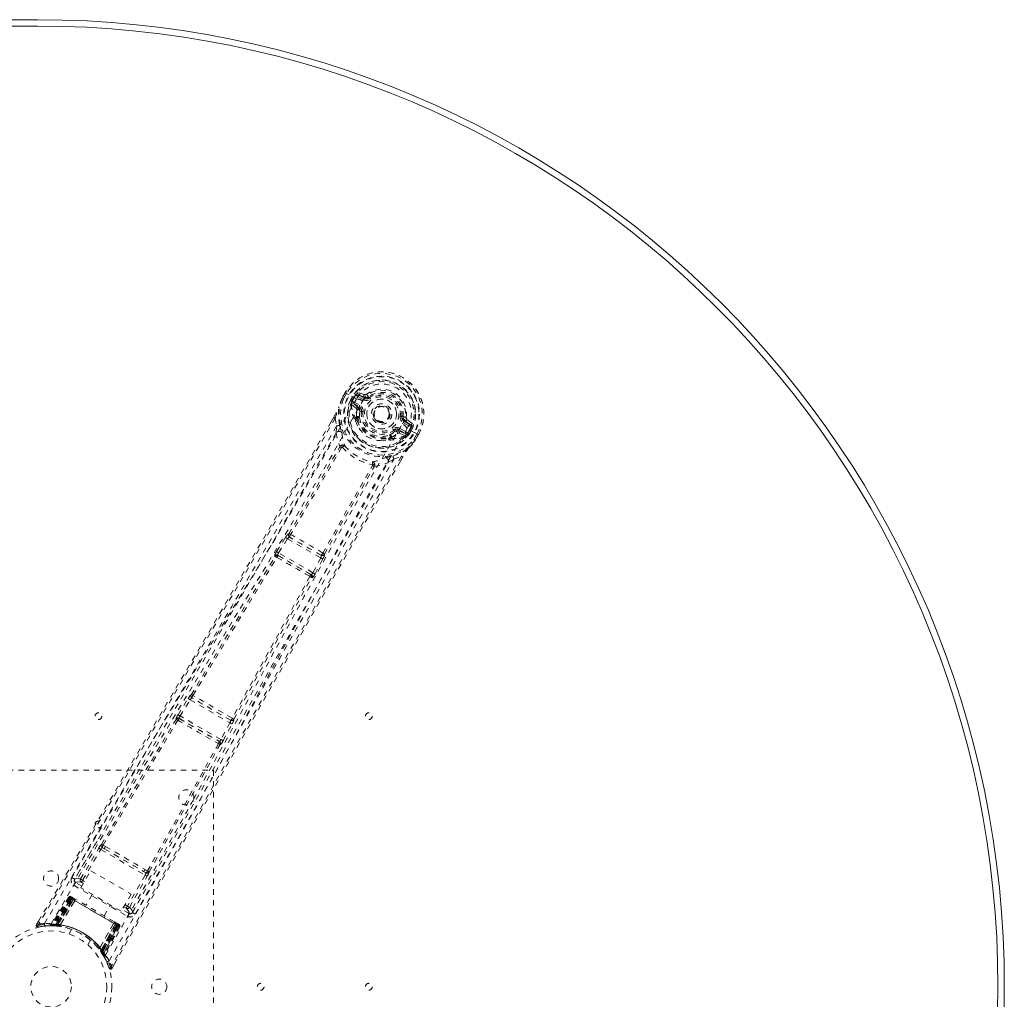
# Model space of a CAD drawing. Header units: inches. Extents: x 25.5 to 109, y 42.4 to 78.2.
# Tile 6 of 6: x 90.8 to 109, y 60.1 to 78.2. Entities that reach past the tile are written whole.
import ezdxf

# ---------------------------------------------------------------- set-up
doc = ezdxf.new("R2010")
doc.units = ezdxf.units.IN
doc.header["$MEASUREMENT"] = 0
doc.linetypes.add('SLD-Dashed', pattern=[0.075, 0.05, -0.025])
doc.linetypes.add('SLD-Solid', pattern=[0])

msp = doc.modelspace()

# ---------------------------------------------------------------- linework, layer by layer
at = {"color": 7, "linetype": 'SLD-Solid', "lineweight": 15}
for p, q in [((43.379, 78.166), (91.129, 78.166)), ((43.379, 78.048), (91.129, 78.048)), ((91.129, 78.048), (43.379, 78.048))]:
    msp.add_line(p, q, dxfattribs=at)
at = {"color": 7, "linetype": 'SLD-Dashed', "lineweight": 0}
for p, q in [((96.819, 71.273), (96.761, 71.172)), ((96.82, 71.273), (96.762, 71.171)), ((96.844, 71.257), (96.787, 71.157)), ((96.823, 71.271), (96.819, 71.273)), ((96.868, 71.244), (96.823, 71.271)), ((96.888, 71.233), (96.868, 71.244)), ((96.893, 71.23), (96.888, 71.233)), ((97.023, 71.155), (96.893, 71.23)), ((96.913, 71.134), (96.949, 71.196)), ((97.049, 71.203), (97.064, 71.229)), ((97.15, 71.144), (97.049, 71.203)), ((97.17, 71.236), (97.056, 71.275)), ((97.064, 71.229), (97.175, 71.188)), ((97.165, 71.17), (97.064, 71.229)), ((97.175, 71.188), (97.165, 71.17)), ((97.213, 71.243), (97.249, 71.196)), ((97.241, 71.191), (97.249, 71.196)), ((97.249, 71.196), (97.263, 71.177)), ((96.761, 71.172), (96.759, 71.168)), ((96.913, 71.133), (96.913, 71.134)), ((96.913, 71.133), (96.94, 71.12)), ((96.928, 71.076), (96.929, 71.071)), ((96.932, 71.056), (96.929, 71.071)), ((96.932, 71.056), (97.021, 70.98)), ((96.94, 71.119), (96.935, 71.1)), ((96.935, 71.1), (96.941, 71.111)), ((96.975, 71.182), (96.94, 71.12)), ((96.941, 71.111), (96.98, 71.179)), ((97.061, 70.991), (96.962, 71.077)), ((96.962, 71.077), (97.074, 71.013)), ((96.98, 71.179), (96.975, 71.182)), ((96.977, 71.103), (97.089, 71.039)), ((97.061, 70.991), (97.074, 71.013)), ((96.607, 70.819), (96.556, 70.731)), ((96.607, 70.818), (96.557, 70.73)), ((97.088, 70.928), (97.088, 70.941)), ((97.118, 70.924), (97.088, 70.928)), ((97.864, 70.83), (97.888, 70.827)), ((97.888, 70.827), (97.887, 70.818)), ((96.632, 70.803), (96.657, 70.655)), ((96.652, 70.528), (96.657, 70.655)), ((97.01, 70.75), (97.008, 70.771)), ((97.016, 70.798), (97.027, 70.818)), ((97.05, 70.81), (97.039, 70.791)), ((97.626, 70.799), (97.618, 70.786)), ((97.63, 70.806), (97.626, 70.799)), ((97.993, 70.657), (97.892, 70.716)), ((97.918, 70.759), (97.907, 70.742)), ((98.008, 70.683), (97.907, 70.742)), ((97.918, 70.759), (98.008, 70.683)), ((98.053, 70.699), (97.961, 70.779)), ((97.642, 70.443), (97.653, 70.462)), ((97.736, 70.554), (97.718, 70.578)), ((97.748, 70.561), (97.736, 70.554)), ((97.804, 70.563), (97.816, 70.584)), ((97.929, 70.519), (97.804, 70.563)), ((97.815, 70.522), (97.925, 70.483)), ((97.816, 70.584), (97.929, 70.519)), ((97.831, 70.61), (97.944, 70.545)), ((97.939, 70.487), (97.925, 70.483)), ((97.925, 70.483), (97.925, 70.483)), ((97.925, 70.483), (97.925, 70.483)), ((97.94, 70.487), (97.944, 70.489)), ((97.976, 70.521), (97.962, 70.507)), ((97.962, 70.507), (97.968, 70.518)), ((97.964, 70.611), (97.964, 70.611)), ((98.095, 70.536), (97.964, 70.611)), ((97.968, 70.518), (98.007, 70.585)), ((97.976, 70.521), (98.012, 70.583)), ((97.976, 70.521), (98.001, 70.505)), ((98.038, 70.568), (98.001, 70.505)), ((98.001, 70.505), (98.001, 70.505)), ((98.007, 70.585), (98.012, 70.583)), ((98.038, 70.568), (98.038, 70.568)), ((98.085, 70.407), (98.143, 70.507)), ((98.1, 70.533), (98.095, 70.536)), ((98.12, 70.522), (98.1, 70.533)), ((98.109, 70.393), (98.169, 70.495)), ((98.169, 70.494), (98.111, 70.392)), ((98.166, 70.496), (98.12, 70.522)), ((98.169, 70.494), (98.166, 70.496)), ((97.64, 70.406), (97.621, 70.397)), ((97.659, 70.427), (97.671, 70.446)), ((98.108, 70.389), (98.111, 70.392)), ((97.715, 70.045), (97.856, 70.096)), ((97.715, 70.045), (97.608, 69.977)), ((97.837, 70.006), (97.881, 70.083)), ((97.882, 70.083), (97.838, 70.005)), ((95.775, 68.664), (95.774, 68.664)), ((95.548, 68.334), (95.713, 68.595)), ((95.586, 68.31), (95.751, 68.572)), ((95.713, 68.595), (95.732, 68.623)), ((95.751, 68.572), (96.364, 68.218)), ((95.789, 68.601), (95.79, 68.601)), ((96.371, 68.266), (95.789, 68.601)), ((96.22, 67.944), (95.586, 68.31)), ((96.432, 68.284), (96.432, 68.285)), ((95.521, 68.241), (95.512, 68.251)), ((95.581, 68.256), (95.572, 68.266)), ((95.572, 68.266), (96.189, 67.91)), ((96.364, 68.218), (96.22, 67.944)), ((96.259, 67.923), (96.403, 68.197)), ((96.37, 68.266), (96.371, 68.266)), ((96.403, 68.197), (96.418, 68.227)), ((96.189, 67.91), (96.176, 67.913)), ((96.193, 67.854), (96.206, 67.851)), ((93.727, 65.318), (93.913, 65.618)), ((93.765, 65.295), (93.951, 65.595)), ((93.951, 65.595), (94.686, 65.17)), ((93.97, 65.689), (93.969, 65.69)), ((93.985, 65.627), (93.985, 65.627)), ((94.697, 65.216), (93.985, 65.627)), ((93.688, 65.237), (93.692, 65.232)), ((93.753, 65.247), (93.749, 65.252)), ((93.749, 65.252), (94.49, 64.824)), ((94.519, 64.859), (93.765, 65.295)), ((94.697, 65.216), (94.697, 65.216)), ((94.759, 65.234), (94.758, 65.234)), ((94.686, 65.17), (94.519, 64.859)), ((94.558, 64.838), (94.725, 65.149)), ((94.49, 64.824), (94.484, 64.825)), ((94.501, 64.765), (94.507, 64.764)), ((88.379, 64.291), (94.379, 64.291)), ((94.379, 64.291), (94.379, 56.291)), ((92.23, 62.983), (91.817, 62.282)), ((91.923, 62.282), (92.259, 62.85)), ((91.962, 62.26), (92.298, 62.828)), ((92.298, 62.828), (93.116, 62.355)), ((92.327, 62.861), (92.369, 62.838)), ((92.383, 62.883), (92.341, 62.907)), ((92.369, 62.838), (93.089, 62.422)), ((93.163, 62.432), (93.121, 62.457)), ((91.814, 62.279), (91.809, 62.262)), ((91.816, 62.281), (91.811, 62.272)), ((91.817, 62.282), (91.816, 62.281)), ((91.929, 62.118), (92.112, 62.435)), ((92.112, 62.435), (92.858, 62.004)), ((93.116, 62.355), (92.792, 61.78)), ((92.831, 61.758), (93.155, 62.333)), ((92.884, 61.666), (93.285, 62.374)), ((93.089, 62.422), (93.13, 62.398)), ((91.8, 62.165), (92.791, 61.593)), ((91.947, 62.15), (91.831, 62.217)), ((92.675, 61.687), (91.929, 62.118)), ((91.976, 62.199), (91.939, 62.221)), ((91.998, 62.238), (91.962, 62.26)), ((91.703, 61.946), (91.382, 61.432)), ((91.715, 61.94), (91.398, 61.432)), ((91.735, 61.932), (91.418, 61.429)), ((91.731, 61.93), (91.42, 61.432)), ((91.737, 61.927), (91.458, 61.444)), ((91.464, 61.444), (91.741, 61.924)), ((91.473, 61.443), (91.749, 61.92)), ((91.752, 61.918), (91.478, 61.443)), ((91.765, 61.911), (91.494, 61.441)), ((91.498, 61.441), (91.768, 61.909)), ((91.715, 61.94), (91.703, 61.946)), ((91.789, 61.897), (91.731, 61.93)), ((91.745, 61.956), (91.741, 61.957)), ((91.741, 61.924), (92.612, 61.422)), ((91.746, 61.955), (91.746, 61.955)), ((91.752, 61.952), (91.751, 61.95)), ((91.756, 61.949), (91.752, 61.952)), ((92.601, 61.428), (91.752, 61.918)), ((91.767, 61.943), (91.764, 61.945)), ((91.768, 61.909), (91.765, 61.911)), ((91.768, 61.909), (92.585, 61.437)), ((91.829, 61.907), (91.771, 61.941)), ((92.138, 61.997), (92.022, 61.796)), ((92.858, 62.004), (92.675, 61.687)), ((91.496, 61.429), (91.789, 61.897)), ((91.79, 61.896), (91.498, 61.429)), ((91.549, 61.432), (91.815, 61.883)), ((91.816, 61.881), (91.551, 61.432)), ((91.789, 61.897), (91.79, 61.896)), ((91.816, 61.881), (91.815, 61.883)), ((92.36, 61.601), (92.476, 61.802)), ((92.821, 61.645), (92.693, 61.719)), ((92.722, 61.769), (92.77, 61.741)), ((92.744, 61.808), (92.792, 61.78)), ((92.831, 61.758), (92.792, 61.78)), ((92.871, 61.649), (92.883, 61.662)), ((92.878, 61.656), (92.883, 61.664)), ((92.883, 61.664), (92.884, 61.666)), ((91.152, 61.511), (91.109, 61.438)), ((91.109, 61.438), (91.135, 61.422)), ((91.141, 61.393), (91.269, 61.413)), ((91.281, 61.414), (91.352, 61.416)), ((91.357, 61.418), (91.373, 61.418)), ((91.382, 61.432), (91.398, 61.432)), ((91.394, 61.418), (91.469, 61.415)), ((91.42, 61.432), (91.496, 61.429)), ((91.429, 61.434), (91.433, 61.43)), ((91.456, 61.416), (91.447, 61.416)), ((91.456, 61.416), (91.458, 61.444)), ((91.462, 61.415), (91.456, 61.416)), ((91.458, 61.444), (91.464, 61.444)), ((91.462, 61.415), (91.464, 61.444)), ((91.491, 61.413), (91.462, 61.415)), ((91.469, 61.415), (91.47, 61.415)), ((91.471, 61.415), (91.473, 61.443)), ((91.471, 61.415), (91.476, 61.414)), ((91.476, 61.414), (91.478, 61.443)), ((91.491, 61.413), (91.494, 61.441)), ((91.495, 61.412), (91.498, 61.441)), ((91.498, 61.429), (91.496, 61.429)), ((91.538, 61.407), (91.541, 61.407)), ((91.549, 61.432), (91.551, 61.432)), ((92.28, 61.011), (92.537, 61.465)), ((92.539, 61.465), (92.281, 61.009)), ((92.304, 60.963), (92.563, 61.45)), ((92.565, 61.449), (92.305, 60.962)), ((92.585, 61.437), (92.315, 60.969)), ((92.318, 60.966), (92.588, 61.435)), ((92.327, 60.953), (92.601, 61.428)), ((92.604, 61.426), (92.329, 60.949)), ((92.612, 61.422), (92.335, 60.941)), ((92.338, 60.937), (92.616, 61.419)), ((92.345, 60.895), (92.622, 61.42)), ((92.622, 61.416), (92.347, 60.897)), ((92.638, 61.407), (92.357, 60.879)), ((92.65, 61.4), (92.365, 60.865)), ((92.539, 61.465), (92.537, 61.465)), ((92.611, 61.456), (92.553, 61.489)), ((92.563, 61.45), (92.565, 61.449)), ((92.622, 61.416), (92.565, 61.449)), ((92.588, 61.435), (92.585, 61.437)), ((92.618, 61.451), (92.615, 61.453)), ((92.63, 61.445), (92.626, 61.447)), ((92.637, 61.441), (92.637, 61.441)), ((92.641, 61.438), (92.638, 61.44)), ((92.65, 61.4), (92.638, 61.407)), ((91.759, 61.35), (91.711, 61.266)), ((92.057, 61.066), (92.105, 61.15)), ((92.264, 60.99), (92.265, 60.987)), ((92.28, 61.011), (92.281, 61.009)), ((92.315, 60.969), (92.292, 60.952)), ((92.294, 60.949), (92.292, 60.952)), ((92.318, 60.966), (92.294, 60.949)), ((92.327, 60.953), (92.303, 60.936)), ((92.303, 60.936), (92.306, 60.933)), ((92.305, 60.962), (92.304, 60.963)), ((92.305, 60.962), (92.347, 60.897)), ((92.329, 60.949), (92.306, 60.933)), ((92.306, 60.932), (92.307, 60.931)), ((92.307, 60.931), (92.347, 60.868)), ((92.335, 60.941), (92.311, 60.925)), ((92.314, 60.921), (92.311, 60.925)), ((92.338, 60.937), (92.314, 60.921)), ((92.335, 60.941), (92.338, 60.937)), ((92.357, 60.879), (92.365, 60.865)), ((92.358, 60.85), (92.365, 60.836)), ((92.48, 60.646), (92.452, 60.636)), ((92.507, 60.631), (92.548, 60.704))]:
    msp.add_line(p, q, dxfattribs=at)
at = {"color": 7, "linetype": 'SLD-Dashed', "lineweight": 0, "flags": 128}
for points in [[(96.819, 71.273), (96.819, 71.273), (96.82, 71.273), (96.822, 71.271), (96.825, 71.269), (96.829, 71.267), (96.833, 71.264), (96.839, 71.261), (96.844, 71.257)], [(97.049, 71.203), (97.031, 71.218), (97.021, 71.239)], [(97.14, 71.122), (97.184, 71.186), (97.241, 71.24), (97.31, 71.281), (97.387, 71.307), (97.469, 71.317), (97.552, 71.312), (97.633, 71.291), (97.709, 71.255), (97.778, 71.207), (97.836, 71.147), (97.883, 71.078), (97.915, 71.003), (97.931, 70.923), (97.93, 70.843), (97.912, 70.766), (97.877, 70.696)], [(91.259, 61.459), (92.059, 62.834), (92.87, 64.201), (93.689, 65.56), (94.513, 66.912), (95.159, 67.971), (95.797, 69.029), (96.421, 70.09), (97.024, 71.154)], [(91.381, 61.453), (92.18, 62.824), (92.99, 64.186), (93.809, 65.54), (94.634, 66.887), (95.28, 67.943), (95.917, 68.998), (96.54, 70.057), (97.14, 71.122)], [(96.759, 71.168), (96.725, 71.086), (96.697, 71)], [(96.701, 71.01), (96.698, 71.005), (96.697, 71)], [(96.761, 71.172), (96.725, 71.083), (96.701, 71.01)], [(96.759, 71.168), (96.76, 71.168), (96.762, 71.167), (96.764, 71.166), (96.768, 71.164), (96.772, 71.163), (96.777, 71.161), (96.782, 71.159), (96.787, 71.157)], [(96.787, 71.157), (96.781, 71.16), (96.776, 71.163), (96.771, 71.166), (96.767, 71.168), (96.764, 71.17), (96.762, 71.171), (96.761, 71.172), (96.761, 71.172)], [(96.94, 71.119), (96.94, 71.12), (96.94, 71.12)], [(96.941, 71.111), (96.959, 71.11), (96.977, 71.103)], [(96.977, 71.103), (96.974, 71.098), (96.971, 71.094), (96.968, 71.089), (96.966, 71.085), (96.964, 71.082), (96.963, 71.08), (96.962, 71.078), (96.962, 71.077)], [(97.089, 71.039), (97.086, 71.034), (97.083, 71.029), (97.081, 71.025), (97.078, 71.021), (97.077, 71.017), (97.075, 71.015), (97.074, 71.013), (97.074, 71.013)], [(97.15, 71.144), (97.153, 71.149), (97.155, 71.154), (97.158, 71.159), (97.16, 71.162), (97.162, 71.166), (97.164, 71.168), (97.164, 71.17), (97.165, 71.17)], [(97.281, 71.153), (97.278, 71.157), (97.274, 71.162), (97.271, 71.166), (97.269, 71.169), (97.266, 71.172), (97.265, 71.174), (97.264, 71.176), (97.263, 71.177)], [(96.607, 70.819), (96.606, 70.819), (96.607, 70.818), (96.609, 70.817), (96.612, 70.815), (96.616, 70.812), (96.621, 70.809), (96.626, 70.806), (96.632, 70.803)], [(96.714, 70.669), (96.688, 70.826), (96.697, 71)], [(97.034, 70.947), (97.031, 70.969), (97.021, 70.98)], [(97.027, 70.818), (97.026, 70.877), (97.034, 70.947)], [(97.088, 70.928), (97.081, 70.863), (97.081, 70.807)], [(97.147, 70.921), (97.142, 70.921), (97.136, 70.922), (97.131, 70.923), (97.127, 70.923), (97.123, 70.924), (97.12, 70.924), (97.118, 70.924), (97.118, 70.924)], [(97.834, 70.834), (97.84, 70.833), (97.845, 70.832), (97.85, 70.832), (97.855, 70.831), (97.858, 70.831), (97.861, 70.83), (97.863, 70.83), (97.864, 70.83)], [(96.556, 70.731), (95.245, 68.466), (93.872, 66.123), (92.49, 63.778), (91.109, 61.438)], [(96.632, 70.803), (96.226, 70.098), (95.801, 69.363), (95.357, 68.599), (94.953, 67.906), (94.691, 67.459), (94.417, 66.992), (94.13, 66.503), (93.845, 66.018), (93.597, 65.597), (93.269, 65.039), (92.919, 64.447), (92.549, 63.819), (92.205, 63.236), (91.135, 61.422)], [(96.657, 70.655), (96.287, 70.014), (95.9, 69.346), (95.496, 68.652), (95.11, 67.991), (94.718, 67.322), (94.325, 66.653), (93.941, 66.001), (93.573, 65.376), (93.229, 64.794), (92.845, 64.143), (92.484, 63.532), (92.13, 62.931), (91.763, 62.309)], [(94.013, 63.754), (94.709, 65.02), (95.463, 66.408), (96.055, 67.495), (96.65, 68.575), (97.256, 69.644), (97.877, 70.696)], [(97.01, 70.75), (97.045, 70.661), (97.075, 70.613)], [(97.892, 70.716), (97.895, 70.721), (97.898, 70.725), (97.901, 70.73), (97.903, 70.734), (97.905, 70.737), (97.906, 70.739), (97.907, 70.741), (97.907, 70.742)], [(97.993, 70.657), (97.996, 70.662), (97.999, 70.667), (98.002, 70.672), (98.004, 70.675), (98.006, 70.679), (98.007, 70.681), (98.008, 70.683), (98.008, 70.683)], [(98.039, 70.651), (98.016, 70.65), (97.993, 70.657)], [(96.652, 70.528), (95.051, 67.773), (93.435, 65.025), (91.814, 62.279)], [(92.451, 60.771), (93.241, 62.152), (94.02, 63.537), (94.787, 64.926), (95.545, 66.316), (96.139, 67.405), (96.737, 68.486), (97.344, 69.557), (97.964, 70.611)], [(96.652, 70.528), (96.676, 70.401), (96.718, 70.278)], [(96.752, 70.545), (96.756, 70.533), (96.758, 70.524)], [(97.671, 70.446), (97.723, 70.475), (97.78, 70.516)], [(97.7, 70.602), (97.703, 70.597), (97.707, 70.593), (97.71, 70.589), (97.713, 70.585), (97.715, 70.582), (97.717, 70.58), (97.718, 70.578), (97.718, 70.578)], [(97.78, 70.516), (97.8, 70.525), (97.815, 70.522)], [(97.831, 70.61), (97.829, 70.605), (97.826, 70.6), (97.823, 70.596), (97.821, 70.592), (97.819, 70.589), (97.818, 70.586), (97.817, 70.585), (97.816, 70.584)], [(97.929, 70.519), (97.929, 70.52), (97.93, 70.521), (97.931, 70.524), (97.933, 70.527), (97.935, 70.531), (97.938, 70.535), (97.941, 70.54), (97.944, 70.545)], [(97.944, 70.545), (97.958, 70.534), (97.968, 70.518)], [(97.976, 70.521), (97.976, 70.521), (97.976, 70.521)], [(98.012, 70.583), (98.015, 70.581), (98.021, 70.578), (98.029, 70.573), (98.038, 70.568)], [(98.143, 70.507), (98.149, 70.504), (98.154, 70.501), (98.159, 70.499), (98.163, 70.496), (98.166, 70.495), (98.169, 70.494), (98.17, 70.493), (98.169, 70.494)], [(96.764, 70.262), (96.764, 70.272), (96.761, 70.281), (96.756, 70.288), (96.749, 70.293), (96.741, 70.294), (96.733, 70.291), (96.725, 70.286), (96.718, 70.278)], [(97.469, 70.385), (97.526, 70.383), (97.621, 70.397)], [(97.994, 70.251), (98.047, 70.31), (98.108, 70.389)], [(98.111, 70.392), (98.052, 70.317), (98.001, 70.259)], [(98.111, 70.392), (98.111, 70.392), (98.11, 70.393), (98.108, 70.394), (98.105, 70.396), (98.1, 70.398), (98.096, 70.401), (98.09, 70.404), (98.085, 70.407)], [(98.108, 70.389), (98.108, 70.389), (98.106, 70.391), (98.104, 70.393), (98.101, 70.395), (98.097, 70.398), (98.093, 70.401), (98.089, 70.404), (98.085, 70.407)], [(97.856, 70.096), (97.486, 69.458), (97.096, 68.781), (96.686, 68.068), (96.257, 67.316), (95.862, 66.624), (95.452, 65.903), (95.358, 65.737), (95.263, 65.57), (95.168, 65.401), (95.102, 65.285), (95.038, 65.172), (94.971, 65.054), (94.902, 64.931), (94.678, 64.536), (94.43, 64.097), (94.157, 63.614), (93.984, 63.308), (93.801, 62.984), (93.603, 62.633), (93.418, 62.306), (93.177, 61.878), (92.963, 61.499), (92.775, 61.167), (92.614, 60.883), (92.48, 60.646)], [(95.775, 68.664), (96.25, 69.466), (96.715, 70.269)], [(96.75, 70.257), (96.284, 69.453), (95.808, 68.65)], [(96.764, 70.262), (96.756, 70.262), (96.752, 70.26), (96.751, 70.259), (96.75, 70.257)], [(97.699, 70.1), (97.848, 70.157), (97.994, 70.251)], [(97.856, 70.096), (97.861, 70.093), (97.867, 70.09), (97.872, 70.087), (97.876, 70.085), (97.88, 70.083), (97.882, 70.082), (97.883, 70.082), (97.882, 70.083)], [(97.994, 70.251), (97.998, 70.255), (98.001, 70.259)], [(97.838, 70.005), (96.526, 67.728), (95.182, 65.365), (93.844, 62.998), (92.507, 60.631)], [(92.883, 61.662), (94.45, 64.439), (96.022, 67.213), (97.608, 69.977)], [(92.935, 61.633), (93.12, 61.96), (93.331, 62.334), (93.561, 62.743), (93.77, 63.113), (93.88, 63.306), (93.989, 63.5), (94.099, 63.694), (94.223, 63.914), (94.348, 64.136), (94.47, 64.351), (94.717, 64.79), (94.948, 65.197), (95.16, 65.573), (95.369, 65.941), (95.61, 66.367), (96.026, 67.098), (96.446, 67.835), (96.881, 68.597), (97.307, 69.337), (97.715, 70.045)], [(96.403, 68.307), (96.86, 69.12), (97.324, 69.926)], [(97.358, 69.908), (97.362, 69.918), (97.362, 69.928), (97.36, 69.936), (97.355, 69.943), (97.348, 69.947), (97.339, 69.948), (97.33, 69.945), (97.321, 69.94)], [(97.324, 69.926), (97.325, 69.927), (97.325, 69.929), (97.325, 69.933), (97.321, 69.94)], [(97.358, 69.908), (97.486, 69.934), (97.608, 69.977)], [(97.552, 70.066), (97.559, 70.068), (97.572, 70.072)], [(96.432, 68.285), (96.888, 69.097), (97.352, 69.902)], [(95.713, 68.595), (95.717, 68.593), (95.726, 68.587), (95.738, 68.58), (95.751, 68.572)], [(95.751, 68.572), (95.756, 68.579), (95.761, 68.585), (95.772, 68.595), (95.782, 68.601), (95.786, 68.602), (95.788, 68.602), (95.789, 68.601)], [(95.548, 68.334), (95.55, 68.333), (95.553, 68.331), (95.556, 68.329), (95.561, 68.326), (95.567, 68.322), (95.573, 68.319), (95.579, 68.314), (95.586, 68.31)], [(95.572, 68.266), (95.57, 68.272), (95.572, 68.283), (95.577, 68.296), (95.581, 68.303), (95.586, 68.31)], [(93.97, 65.689), (94.748, 66.967), (95.521, 68.241)], [(94.001, 65.675), (94.78, 66.952), (95.554, 68.227)], [(96.364, 68.218), (96.371, 68.214), (96.378, 68.21), (96.384, 68.207), (96.39, 68.204), (96.395, 68.201), (96.399, 68.199), (96.402, 68.198), (96.403, 68.197)], [(96.22, 67.944), (96.216, 67.937), (96.212, 67.929), (96.203, 67.918), (96.195, 67.911), (96.189, 67.91)], [(96.22, 67.944), (96.227, 67.94), (96.234, 67.937), (96.24, 67.933), (96.246, 67.93), (96.251, 67.928), (96.255, 67.926), (96.258, 67.924), (96.259, 67.923)], [(96.164, 67.875), (95.447, 66.567), (94.73, 65.253)], [(94.758, 65.234), (95.476, 66.547), (96.193, 67.854)], [(93.913, 65.618), (93.931, 65.646), (93.932, 65.648)], [(93.913, 65.618), (93.914, 65.617), (93.917, 65.616), (93.92, 65.613), (93.925, 65.61), (93.931, 65.607), (93.937, 65.603), (93.944, 65.599), (93.951, 65.595)], [(93.964, 65.67), (93.964, 65.673), (93.97, 65.689)], [(92.312, 62.922), (92.999, 64.08), (93.692, 65.232)], [(92.341, 62.907), (93.029, 64.065), (93.723, 65.217)], [(93.727, 65.318), (93.728, 65.317), (93.731, 65.316), (93.735, 65.313), (93.74, 65.31), (93.745, 65.307), (93.751, 65.303), (93.758, 65.299), (93.765, 65.295)], [(94.725, 65.149), (94.74, 65.179), (94.741, 65.181)], [(94.686, 65.17), (94.693, 65.166), (94.7, 65.163), (94.706, 65.159), (94.712, 65.156), (94.717, 65.153), (94.721, 65.151), (94.724, 65.15), (94.725, 65.149)], [(94.519, 64.859), (94.526, 64.856), (94.533, 64.852), (94.54, 64.848), (94.545, 64.845), (94.55, 64.843), (94.554, 64.841), (94.557, 64.839), (94.558, 64.838)], [(94.473, 64.784), (93.822, 63.607), (93.163, 62.432)], [(93.191, 62.415), (93.85, 63.588), (94.501, 64.765)], [(92.259, 62.85), (92.263, 62.848), (92.272, 62.843), (92.284, 62.836), (92.298, 62.828)], [(92.327, 62.861), (92.315, 62.873), (92.309, 62.885)], [(92.369, 62.838), (92.546, 62.736), (92.724, 62.633), (92.907, 62.527), (93.089, 62.422)], [(92.383, 62.883), (92.567, 62.777), (92.752, 62.67), (92.938, 62.563), (93.121, 62.457)], [(91.923, 62.282), (91.849, 62.292), (91.818, 62.28)], [(91.923, 62.282), (91.927, 62.28), (91.936, 62.275), (91.948, 62.268), (91.962, 62.26)], [(93.116, 62.355), (93.13, 62.348), (93.142, 62.34), (93.151, 62.335), (93.155, 62.333)], [(91.831, 62.217), (91.828, 62.213), (91.821, 62.201), (91.812, 62.185), (91.8, 62.165)], [(91.831, 62.217), (91.865, 62.23), (91.939, 62.221)], [(91.939, 62.221), (91.94, 62.222), (91.941, 62.224), (91.943, 62.228), (91.946, 62.233), (91.949, 62.238), (91.953, 62.245), (91.957, 62.252), (91.962, 62.26)], [(91.703, 61.946), (91.706, 61.945), (91.713, 61.941), (91.724, 61.934), (91.737, 61.927)], [(91.749, 61.92), (91.736, 61.927), (91.725, 61.934), (91.718, 61.938), (91.715, 61.94)], [(91.731, 61.93), (91.731, 61.93), (91.733, 61.929), (91.736, 61.928), (91.74, 61.925), (91.745, 61.922), (91.751, 61.919), (91.758, 61.915), (91.765, 61.911)], [(91.764, 61.945), (91.761, 61.947), (91.758, 61.948), (91.756, 61.949), (91.755, 61.95)], [(91.763, 61.943), (91.76, 61.946), (91.758, 61.948), (91.757, 61.949), (91.757, 61.949)], [(91.808, 61.908), (91.798, 61.903), (91.79, 61.896)], [(91.815, 61.883), (91.809, 61.903), (91.808, 61.908)], [(92.551, 61.49), (92.373, 61.593), (92.191, 61.698), (92.01, 61.803), (91.831, 61.906)], [(92.537, 61.465), (92.358, 61.568), (92.177, 61.673), (91.995, 61.778), (91.816, 61.881)], [(92.77, 61.741), (92.77, 61.742), (92.772, 61.744), (92.774, 61.748), (92.776, 61.753), (92.78, 61.759), (92.784, 61.765), (92.788, 61.773), (92.792, 61.78)], [(92.77, 61.741), (92.815, 61.682), (92.821, 61.645)], [(92.883, 61.662), (92.877, 61.699), (92.831, 61.758)], [(92.791, 61.593), (92.802, 61.613), (92.812, 61.63), (92.818, 61.641), (92.821, 61.645)], [(91.112, 61.436), (91.11, 61.429), (91.109, 61.42), (91.11, 61.412), (91.113, 61.405), (91.118, 61.399), (91.124, 61.395), (91.131, 61.393), (91.139, 61.393)], [(92.539, 61.465), (92.559, 61.47), (92.564, 61.471)], [(92.563, 61.45), (92.565, 61.46), (92.564, 61.471)], [(92.588, 61.435), (92.595, 61.431), (92.602, 61.428), (92.608, 61.424), (92.613, 61.421), (92.617, 61.419), (92.62, 61.417), (92.622, 61.416), (92.622, 61.416)], [(92.638, 61.407), (92.635, 61.408), (92.628, 61.413), (92.617, 61.419), (92.604, 61.426)], [(92.612, 61.455), (92.611, 61.456), (92.61, 61.456)], [(92.616, 61.419), (92.629, 61.412), (92.64, 61.405), (92.647, 61.401), (92.65, 61.4)], [(92.627, 61.447), (92.626, 61.447), (92.624, 61.448), (92.622, 61.45), (92.618, 61.451)], [(92.625, 61.448), (92.625, 61.448), (92.624, 61.448), (92.621, 61.449), (92.618, 61.45)], [(92.622, 61.415), (92.625, 61.422), (92.625, 61.424)], [(92.337, 60.884), (92.334, 60.89), (92.314, 60.921)], [(92.344, 60.89), (92.346, 60.896), (92.347, 60.897)], [(92.362, 60.847), (92.362, 60.859), (92.365, 60.873)], [(92.362, 60.86), (92.364, 60.865), (92.365, 60.866)], [(92.455, 60.638), (92.459, 60.631), (92.465, 60.625), (92.471, 60.62), (92.479, 60.617), (92.487, 60.617), (92.494, 60.619), (92.5, 60.623), (92.505, 60.629)], [(92.507, 60.631), (92.506, 60.632), (92.505, 60.632), (92.499, 60.635), (92.49, 60.64), (92.486, 60.643), (92.48, 60.646)]]:
    msp.add_lwpolyline(points, dxfattribs=at)
at = {"color": 7, "linetype": 'SLD-Dashed', "lineweight": 0}
for centre, radius in [((97.491, 70.877), 0.7), ((97.491, 70.877), 0.69), ((97.491, 70.877), 0.623), ((97.491, 70.877), 0.32), ((97.491, 70.877), 0.275), ((97.491, 70.877), 0.188), ((97.491, 70.877), 0.157), ((97.491, 70.877), 0.142), ((97.491, 70.877), 0.139), ((97.491, 70.877), 0.138), ((92.254, 65.291), 0.0625), ((97.254, 65.291), 0.0625), ((93.879, 63.791), 0.141), ((92.254, 63.291), 0.0625), ((91.379, 62.291), 0.14), ((91.379, 60.291), 1.125), ((91.379, 60.291), 1.03), ((91.379, 60.291), 0.375), ((93.379, 60.291), 0.141), ((95.254, 60.291), 0.0625), ((97.254, 60.291), 0.0625)]:
    msp.add_circle(centre, radius, dxfattribs=at)
at = {"color": 7, "linetype": 'SLD-Solid', "lineweight": 15}
for radius in [17.875, 17.757, 17.757]:
    msp.add_arc((91.129, 60.291), radius, 270, 90, dxfattribs=at)
at = {"color": 7, "linetype": 'SLD-Dashed', "lineweight": 0}
for centre, radius, start, end in [((97.491, 70.877), 0.78, 330.5288, 149.4712), ((97.491, 70.877), 0.78, 330, 149.4852), ((97.491, 70.877), 0.75, 330.4563, 149.5437), ((97.491, 70.877), 0.629, 330.5443, 149.4556), ((97.491, 70.877), 0.599, 330.5443, 149.4557), ((97.497, 70.888), 0.543, 329.3659, 150.6341), ((97.422, 71.969), 0.905, 238.5152, 240.3906), ((97.491, 70.877), 0.593, 142.3909, 149.4476), ((97.184, 71.113), 0.206, 128.3432, 142.3389), ((97.078, 71.255), 0.0299, 137.8919, 241.951), ((97.191, 71.214), 0.0301, 132.3462, 238.579), ((97.185, 71.279), 0.0455, 251.3573, 307.4672), ((97.205, 71.253), 0.0715, 244.7807, 299.761), ((97.491, 70.877), 0.459, 352.774, 127.226), ((97.491, 70.877), 0.4, 352.774, 127.226), ((97.491, 70.877), 0.376, 352.774, 127.226), ((97.491, 70.877), 0.346, 352.774, 127.2259), ((95.58, 71.444), 1.202, 328.6565, 338.8139), ((97.491, 70.877), 0.787, 158.3239, 321.6761), ((97.491, 70.877), 0.758, 158.3239, 321.6761), ((96.787, 71.157), 0.03, 150.2178, 155.2738), ((97.491, 70.877), 0.632, 156.0642, 323.9359), ((97.491, 70.877), 0.602, 156.2697, 323.7303), ((97.424, 71.025), 0.497, 174.8143, 213.6306), ((97.012, 71.065), 0.0845, 155.4152, 172.6004), ((96.946, 71.051), 0.0306, 59.046, 126.166), ((97.371, 71.057), 0.439, 180.0687, 216.0862), ((97.019, 70.913), 0.242, 59.7354, 88.8248), ((97.029, 70.936), 0.089, 352.774, 60), ((97.029, 70.936), 0.119, 352.7756, 59.9993), ((97.209, 71.247), 0.119, 240.0006, 307.2249), ((97.209, 71.247), 0.089, 240, 307.226), ((97.491, 70.877), 0.275, 0.0002, 179.9998), ((93.177, 72.06), 3.676, 340.0111, 343.2386), ((97.047, 70.965), 0.0299, 61.0442, 149.0077), ((97.052, 70.8), 0.0305, 13.935, 144.3675), ((97.057, 70.927), 0.031, 1.5921, 140.0515), ((97.031, 70.943), 0.0567, 358.2356, 57.9749), ((97.491, 70.877), 0.376, 172.774, 307.226), ((97.491, 70.877), 0.346, 172.7739, 307.226), ((97.491, 70.877), 0.275, 180.0001, 359.9999), ((97.952, 70.819), 0.119, 172.7729, 240.0002), ((97.952, 70.819), 0.089, 172.774, 240), ((98.093, 72.215), 1.403, 261.5622, 263.9854), ((97.992, 70.813), 0.0455, 172.5376, 228.6378), ((96.834, 70.037), 0.643, 100.7369, 105.9141), ((98.842, 71.262), 2.209, 195.5724, 198.9381), ((97.053, 70.773), 0.0444, 144.9967, 182.7094), ((97.042, 70.725), 0.0404, 97.2303, 142.6845), ((97.012, 70.748), 0.0507, 58.2616, 85.6674), ((97.023, 70.767), 0.0505, 58.2668, 85.7528), ((97.068, 70.775), 0.0326, 151.6469, 197.8226), ((97.509, 70.91), 0.494, 196.9721, 283.028), ((97.063, 70.775), 0.0371, 59.2756, 109.8337), ((97.496, 70.887), 0.453, 189.7482, 290.2511), ((97.487, 70.872), 0.411, 189.0112, 290.9887), ((97.491, 70.877), 0.157, 215.1542, 260.0596), ((97.752, 70.48), 0.249, 31.7067, 59.8606), ((97.958, 70.818), 0.0714, 180.3175, 235.2452), ((97.932, 70.786), 0.0301, 241.4568, 347.6163), ((97.491, 70.877), 0.593, 330.5524, 337.6091), ((98.024, 70.709), 0.0299, 238.0461, 342.1095), ((97.849, 70.729), 0.206, 337.6641, 351.6552), ((96.704, 70.496), 0.0608, 28.0314, 147.6169), ((97.641, 70.602), 0.887, 185.0285, 200.8703), ((97.481, 70.861), 0.476, 211.4722, 268.527), ((97.654, 70.887), 0.491, 266.1258, 305.5142), ((97.432, 70.906), 0.465, 295.8351, 310.796), ((97.643, 70.459), 0.0305, 335.6311, 106.0659), ((97.617, 70.456), 0.0371, 10.1708, 60.7229), ((97.629, 70.418), 0.0504, 34.2231, 61.7508), ((97.706, 70.864), 0.44, 263.9345, 299.9017), ((97.772, 70.507), 0.119, 59.9993, 127.2273), ((97.772, 70.507), 0.089, 60, 127.226), ((97.751, 70.527), 0.031, 340.168, 118.1929), ((97.777, 70.513), 0.0565, 61.9565, 121.5659), ((97.789, 70.537), 0.0299, 331.0006, 58.9477), ((97.914, 70.492), 0.0305, 353.8281, 60.9611), ((97.871, 70.578), 0.115, 309.6968, 322.2766), ((96.703, 70.277), 0.0143, 326.6968, 2.408), ((96.768, 70.244), 0.0608, 43.4568, 146.3326), ((96.821, 70.208), 0.0786, 96.2602, 136.675), ((97.461, 70.826), 0.844, 219.7729, 260.2271), ((97.614, 70.46), 0.0326, 282.1649, 328.364), ((97.583, 70.413), 0.0404, 337.3034, 22.774), ((97.619, 70.446), 0.0444, 297.3935, 335.0023), ((97.618, 70.398), 0.0506, 34.3191, 61.7523), ((96.707, 70.19), 0.0794, 57.488, 83.949), ((97.497, 70.889), 0.965, 220.5265, 259.4746), ((97.149, 72.236), 2.205, 281.0592, 284.4307), ((97.091, 69.888), 0.644, 14.0904, 19.2598), ((100.673, 67.731), 3.678, 136.763, 139.9884), ((98.937, 69.506), 1.202, 141.1878, 151.3416), ((97.177, 70.87), 0.888, 279.1312, 294.9697), ((97.304, 69.935), 0.0608, 333.6686, 76.5442), ((97.246, 69.962), 0.0786, 343.3217, 23.7437), ((97.288, 69.855), 0.0794, 36.0517, 62.5127), ((97.365, 69.895), 0.0143, 117.522, 153.3917), ((97.554, 70.005), 0.0608, 332.3824, 91.9702), ((95.815, 68.58), 0.0933, 115.8682, 152.462), ((95.812, 68.64), 0.0451, 147.8543, 238.9603), ((95.813, 68.64), 0.0451, 147.8505, 238.9541), ((95.759, 68.576), 0.0889, 56.1816, 79.6206), ((95.877, 68.596), 0.0872, 141.8084, 176.8113), ((79.748, 40.147), 32.717, 59.3988, 60.6011), ((79.391, 39.528), 33.379, 59.4252, 60.5748), ((95.676, 68.229), 0.165, 140.59, 172.3682), ((95.55, 68.227), 0.0451, 60.8647, 147.5091), ((96.322, 68.339), 0.0873, 303.1911, 338.1896), ((96.392, 68.306), 0.0451, 241.05, 332.1463), ((96.392, 68.305), 0.0451, 241.042, 332.1437), ((96.365, 68.228), 0.088, 40.252, 63.9496), ((96.339, 68.277), 0.0933, 327.5295, 4.1389), ((95.559, 68.217), 0.0451, 60.8969, 147.3972), ((95.503, 68.151), 0.0919, 56.0252, 78.5459), ((95.61, 68.203), 0.0607, 118.3016, 156.2253), ((114.37, 100.113), 37.023, 239.4552, 240.5447), ((112.318, 96.559), 32.881, 239.4019, 240.5982), ((96.314, 68.249), 0.0588, 327.8337, 16.632), ((96.114, 67.911), 0.0612, 323.9376, 1.5344), ((96.153, 67.874), 0.0451, 332.6006, 59.1049), ((96.166, 67.872), 0.0451, 332.489, 59.1375), ((96.105, 67.981), 0.165, 307.6357, 339.4031), ((96.124, 67.793), 0.092, 41.4641, 63.9925), ((94.036, 65.592), 0.118, 124.6477, 152.0144), ((94.008, 65.569), 0.0626, 111.5478, 155.5131), ((94.008, 65.666), 0.0451, 148.3764, 239.3657), ((94.007, 65.665), 0.0433, 172.771, 240.2228), ((93.932, 65.571), 0.125, 56.4402, 72.2382), ((94.055, 65.631), 0.0697, 140.9199, 183.0616), ((77.671, 36.549), 33.342, 59.2942, 60.7057), ((77.582, 36.395), 33.569, 59.2813, 60.7188), ((93.904, 65.185), 0.222, 142.8805, 166.3587), ((93.727, 65.213), 0.0451, 60.5583, 148.0575), ((93.73, 65.208), 0.0451, 60.5773, 148.0304), ((93.648, 65.103), 0.136, 56.7437, 71.1079), ((93.775, 65.195), 0.0567, 113.3812, 157.5252), ((112.16, 96.285), 36.127, 239.3134, 240.6867), ((93.809, 65.254), 0.0601, 136.9029, 181.3961), ((110.638, 93.649), 33.042, 239.2678, 240.7322), ((94.635, 65.207), 0.0626, 324.4759, 8.4634), ((94.665, 65.278), 0.0697, 296.9335, 339.0865), ((94.719, 65.256), 0.0451, 240.6364, 331.6283), ((94.719, 65.255), 0.0451, 240.6333, 331.6253), ((94.675, 65.143), 0.123, 47.6593, 63.6594), ((94.641, 65.243), 0.118, 327.9916, 355.3601), ((94.427, 64.818), 0.0571, 322.6154, 6.4771), ((94.461, 64.786), 0.0451, 331.9732, 59.4187), ((94.461, 64.877), 0.0601, 298.5951, 343.1013), ((94.467, 64.785), 0.0451, 331.94, 59.4465), ((94.354, 64.924), 0.222, 313.6402, 337.1205), ((94.412, 64.663), 0.136, 48.8652, 63.2826), ((-41.592, 138.531), 154.855, 329.9018, 331.10066), ((92.516, 62.718), 0.289, 134.9806, 152.6464), ((92.368, 62.796), 0.0773, 121.6256, 155.4613), ((92.344, 62.901), 0.0384, 147.0873, 205.359), ((92.206, 62.687), 0.258, 58.4492, 65.7726), ((92.403, 62.864), 0.0756, 145.3468, 181.841), ((92.434, 62.842), 0.0652, 140.5434, 183.546), ((93.06, 62.48), 0.0652, 296.4355, 339.4361), ((91.853, 62.256), 0.105, 149.3638, 240.0835), ((93.232, 64.77), 2.866, 239.1591, 240.3584), ((91.853, 62.256), 0.045, 172.0087, 239.979), ((91.962, 62.259), 0.0451, 149.6176, 239.5759), ((93.053, 62.4), 0.0772, 324.5318, 358.3887), ((93.095, 62.464), 0.075, 298.0093, 334.8057), ((93.152, 62.438), 0.0456, 241.9244, 329.0011), ((92.912, 62.489), 0.289, 327.3516, 345.0238), ((93.04, 62.205), 0.258, 54.2255, 61.5564), ((91.729, 61.93), 0.03, 60.0039, 148.0075), ((91.73, 61.929), 0.0305, 80.7128, 147.6435), ((91.741, 61.924), 0.03, 83.497, 148.0229), ((91.756, 61.915), 0.03, 60.0626, 148.0679), ((91.758, 61.908), 0.0353, 51.8086, 140.6813), ((91.74, 61.922), 0.0315, 59.3094, 92.3686), ((92.1, 61.726), 0.41, 146.9364, 150.985), ((91.828, 62.041), 0.119, 225.9038, 229.5734), ((92.486, 61.499), 0.849, 148.4161, 150.2233), ((92.125, 61.711), 0.426, 147.0565, 150.9483), ((92.155, 61.694), 0.446, 147.1808, 150.9006), ((92.156, 61.693), 0.444, 147.1771, 150.9147), ((91.814, 61.881), 0.0299, 60.1881, 148.204), ((91.818, 61.883), 0.0266, 60.7966, 111.4522), ((92.792, 61.78), 0.0451, 240.4249, 330.3592), ((92.843, 61.684), 0.105, 239.9129, 330.64), ((92.843, 61.684), 0.045, 240.0216, 307.9885), ((94.335, 64.141), 2.873, 239.6419, 240.8384), ((91.135, 61.422), 0.03, 149.4724, 282.149), ((91.357, 60.258), 1.206, 94.6785, 101.8739), ((91.378, 60.29), 1.158, 17.8714, 102.1368), ((91.199, 61.421), 0.0638, 178.6103, 205.7898), ((91.378, 60.298), 1.12, 94.6374, 102.1026), ((91.285, 61.445), 0.03, 150.2594, 274.0775), ((91.249, 60.096), 1.364, 84.4492, 89.585), ((91.379, 60.291), 1.128, 89.5268, 94.6573), ((91.357, 61.448), 0.03, 271.0774, 328.0198), ((91.373, 61.448), 0.0299, 270.3029, 328.0922), ((91.378, 60.578), 0.84, 88.7964, 90.3462), ((91.423, 61.443), 0.0429, 167.0226, 215.8132), ((91.363, 60.263), 1.19, 30.88, 89.12), ((91.553, 60.609), 0.841, 96.4861, 101.7289), ((91.379, 60.291), 1.127, 30.4732, 89.5268), ((91.394, 61.448), 0.0299, 269.2504, 328.1997), ((91.551, 60.642), 0.805, 95.5284, 100.9267), ((91.472, 61.554), 0.137, 239.4097, 263.5135), ((91.556, 60.629), 0.815, 94.3902, 99.6268), ((91.49, 61.522), 0.109, 241.2429, 270.4847), ((91.379, 60.292), 1.155, 34.2143, 85.7858), ((91.471, 61.444), 0.0297, 265.5265, 328.5242), ((91.473, 61.444), 0.0297, 265.4458, 328.5272), ((91.402, 60.549), 0.869, 83.5578, 85.4831), ((91.379, 60.292), 1.155, 34.9105, 85.0894), ((91.379, 60.292), 1.155, 35.8866, 84.1134), ((91.565, 60.699), 0.733, 91.2389, 95.2437), ((91.518, 61.431), 0.031, 310.2277, 1.6777), ((91.517, 61.431), 0.0345, 314.8458, 1.0332), ((91.397, 60.323), 1.12, 37.9256, 82.0743), ((92.538, 61.467), 0.0265, 8.3759, 59.3794), ((92.538, 61.463), 0.0299, 331.7963, 59.816), ((92.204, 61.665), 0.444, 329.0917, 332.8283), ((92.209, 61.663), 0.443, 329.0813, 332.8305), ((92.238, 61.646), 0.423, 329.0426, 332.9643), ((92.242, 61.644), 0.423, 329.0422, 332.9648), ((92.596, 61.43), 0.03, 331.9365, 59.9362), ((92.259, 61.633), 0.411, 329.0158, 333.0526), ((91.906, 61.833), 0.821, 329.7709, 331.6383), ((92.611, 61.42), 0.0315, 27.9379, 60.6947), ((92.668, 61.55), 0.114, 250.0878, 253.9885), ((92.612, 61.421), 0.03, 331.9816, 36.5589), ((92.623, 61.414), 0.03, 331.9915, 59.9938), ((92.622, 61.414), 0.0305, 332.3626, 39.3656), ((92.297, 60.981), 0.0345, 118.9557, 165.168), ((92.296, 60.981), 0.0311, 118.3282, 169.6336), ((91.641, 60.657), 0.73, 24.7474, 28.7713), ((91.381, 60.292), 1.125, 30.7753, 35.7154), ((92.331, 60.949), 0.0297, 151.4816, 214.5507), ((92.331, 60.948), 0.0297, 151.4817, 214.4705), ((91.359, 60.278), 1.153, 29.9223, 33.9586), ((91.573, 60.61), 0.825, 20.4073, 25.5762), ((91.596, 60.615), 0.806, 19.0748, 24.4689), ((91.521, 60.374), 0.962, 29.6257, 32.5188), ((91.565, 60.601), 0.843, 18.2754, 23.509), ((92.373, 60.883), 0.0299, 151.7906, 210.7606), ((92.373, 60.883), 0.03, 166.8686, 211.2468), ((92.355, 60.905), 0.0429, 264.1671, 312.9961), ((91.379, 60.291), 1.127, 25.3409, 30.4757), ((92.384, 60.865), 0.0299, 151.9096, 209.6979), ((92.427, 60.872), 0.0707, 181.4567, 208.8968), ((91.429, 60.319), 1.07, 28.906, 29.8328), ((92.392, 60.851), 0.03, 151.9793, 208.9236), ((91.275, 60.081), 1.364, 30.4146, 35.5506), ((92.425, 60.787), 0.03, 205.9264, 329.7368), ((91.385, 60.293), 1.121, 17.8982, 25.3606), ((91.367, 60.258), 1.199, 18.102, 25.339), ((92.48, 60.646), 0.03, 197.8473, 330.5308)]:
    msp.add_arc(centre, radius, start, end, dxfattribs=at)

doc.saveas('drawing.dxf')
